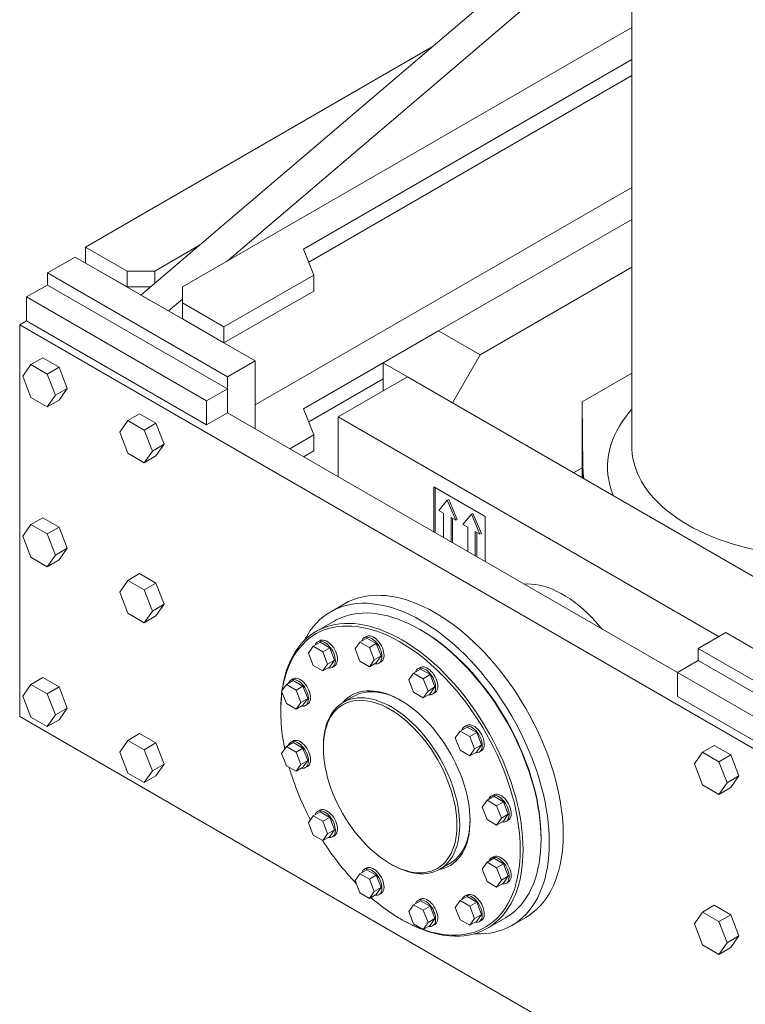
# Model space of a CAD drawing. Header units: millimetres. Extents: x 450 to 25135, y 150 to 17673.
# Tile 62 of 201: x 4424 to 5165, y 9334 to 10340. Entities that reach past the tile are written whole.
import ezdxf

# ---------------------------------------------------------------- set-up
doc = ezdxf.new("R2010")
doc.units = ezdxf.units.MM
doc.linetypes.add('SLD-Centrada-doble', pattern=[12.7, 6.35, -1.27, 1.27, -1.27, 1.27, -1.27])
doc.linetypes.add('SLD-Continua', pattern=[0])
doc.layers.add('OCULTA', color=8, linetype='SLD-Continua')

msp = doc.modelspace()

# ---------------------------------------------------------------- linework, layer by layer
at = {"layer": 'OCULTA', "linetype": 'SLD-Continua', "lineweight": 18, "ltscale": 30}
for p, q in [((5049.2, 11265.8), (5049.2, 9903.5)), ((4974, 10421.9), (4547.7, 10058.6)), ((5002.3, 10405.6), (4635.4, 10092.9)), ((5049.2, 10331.8), (4590.2, 10066.8)), ((4844.7, 10311.7), (4491.2, 10107.6)), ((5049.2, 10299.1), (4713.9, 10105.6)), ((5049.2, 10282.8), (4719.2, 10092.3)), ((5049.2, 10168.5), (4664.4, 9946.3)), ((5049.2, 10135.8), (4851.8, 10021.9)), ((4561.9, 10083.1), (4607.1, 10109.2)), ((4491.2, 10107.6), (4533.6, 10083.1)), ((4491.2, 10091.3), (4491.2, 10107.6)), ((4713.9, 10105.6), (4724.5, 10079)), ((4480.6, 10097.4), (4452.3, 10081.1)), ((4664.4, 9991.3), (4480.6, 10097.4)), ((4491.2, 10091.3), (4533.6, 10066.8)), ((4636.1, 9974.9), (4452.3, 10081.1)), ((4452.3, 10081.1), (4452.3, 10068.8)), ((4533.6, 10066.8), (4533.6, 10083.1)), ((4533.6, 10083.1), (4561.9, 10083.1)), ((4561.9, 10070.7), (4561.9, 10083.1)), ((4632.6, 10026), (4724.5, 10079)), ((4724.5, 10062.7), (4724.5, 10079)), ((5049.2, 10086.9), (4894.2, 9997.4)), ((4452.3, 10068.8), (4431.1, 10056.6)), ((4636.1, 9962.7), (4452.3, 10068.8)), ((4533.6, 10066.8), (4557.3, 10066.8)), ((4576, 10042.3), (4547.7, 10058.6)), ((4590.2, 10066.8), (4590.2, 10050.5)), ((4632.6, 10009.6), (4724.5, 10062.7)), ((4614.9, 9950.4), (4431.1, 10056.6)), ((4431.1, 10056.6), (4431.1, 10032.1)), ((4590.2, 10054.3), (4576, 10042.3)), ((4590.2, 10050.5), (4632.6, 10026)), ((4590.2, 10034.1), (4590.2, 10050.5)), ((4424, 10028), (4431.1, 10032.1)), ((5272.5, 9538.1), (4424, 10028)), ((4424, 10028), (4424, 9627.9)), ((4614.9, 9925.9), (4431.1, 10032.1)), ((4590.2, 10034.1), (4632.6, 10009.6)), ((4632.6, 10009.6), (4632.6, 10026)), ((4795.2, 9989.2), (4851.8, 10021.9)), ((4851.8, 10021.9), (4894.2, 9997.4)), ((4894.2, 9997.4), (4865.9, 9948.4)), ((4435.4, 9987.5), (4427.1, 9975.6)), ((4447.5, 9994.5), (4435.4, 9987.5)), ((4452.2, 9977.8), (4435.4, 9987.5)), ((4464.2, 9984.8), (4447.5, 9994.5)), ((4664.4, 9991.3), (4636.1, 9974.9)), ((4664.4, 9921.9), (4664.4, 9991.3)), ((4795.2, 9989.2), (4713.9, 9942.3)), ((4865.9, 9948.4), (4795.2, 9989.2)), ((4795.2, 9989.2), (4795.2, 9960.6)), ((4464.2, 9984.8), (4452.2, 9977.8)), ((4460.5, 9956.3), (4452.2, 9977.8)), ((4472.6, 9963.2), (4464.2, 9984.8)), ((5049.2, 9978.7), (4998.5, 9949.4)), ((4427.1, 9975.6), (4435.4, 9954)), ((4636.1, 9938.2), (4636.1, 9974.9)), ((4795.2, 9972.9), (4719.2, 9929)), ((4749.3, 9934.1), (4820, 9974.9)), ((5226.6, 9740.2), (4820, 9974.9)), ((4472.6, 9963.2), (4460.5, 9956.3)), ((4464.2, 9951.3), (4472.6, 9963.2)), ((4636.1, 9962.7), (4614.9, 9950.4)), ((4636.1, 9938.2), (4636.1, 9962.7)), ((4435.4, 9954), (4452.2, 9944.4)), ((4452.2, 9944.4), (4460.5, 9956.3)), ((4464.2, 9951.3), (4452.2, 9944.4)), ((4614.9, 9950.4), (4614.9, 9925.9)), ((4998.5, 9949.4), (4999.2, 9882.2)), ((4998.5, 9871.8), (4998.5, 9949.4)), ((4546.4, 9937.3), (4534.4, 9930.4)), ((4563.2, 9927.6), (4546.4, 9937.3)), ((4614.9, 9925.9), (4636.1, 9938.2)), ((5095.8, 9672.9), (4636.1, 9938.2)), ((4713.9, 9942.3), (4724.5, 9915.7)), ((4534.4, 9930.4), (4526.1, 9918.5)), ((4551.2, 9920.7), (4534.4, 9930.4)), ((4563.2, 9927.6), (4551.2, 9920.7)), ((4571.6, 9906.1), (4563.2, 9927.6)), ((5138.2, 9709.6), (4749.3, 9934.1)), ((4749.3, 9934.1), (4749.3, 9872.9)), ((4526.1, 9918.5), (4534.4, 9896.9)), ((4559.5, 9899.1), (4551.2, 9920.7)), ((4699.8, 9901.4), (4724.5, 9915.7)), ((4724.5, 9899.4), (4724.5, 9915.7)), ((4534.4, 9896.9), (4551.2, 9887.2)), ((4551.2, 9887.2), (4559.5, 9899.1)), ((4571.6, 9906.1), (4559.5, 9899.1)), ((4563.2, 9894.2), (4571.6, 9906.1)), ((4713.9, 9893.3), (4724.5, 9899.4)), ((4563.2, 9894.2), (4551.2, 9887.2)), ((4989.7, 9876.9), (4998.5, 9882)), ((4998.5, 9882), (4989.7, 9876.9)), ((4899.2, 9832.5), (4846.8, 9862.7)), ((4846.8, 9862.7), (4846.8, 9816.5)), ((4848.3, 9861.8), (4848.3, 9815.7)), ((4860.6, 9849), (4852, 9838.5)), ((4862.1, 9849.8), (4860.6, 9849)), ((4869.3, 9828.5), (4860.6, 9849)), ((4870.7, 9829.3), (4862.1, 9849.8)), ((4852, 9838.5), (4856.7, 9835.7)), ((4447.5, 9831.1), (4435.4, 9824.2)), ((4464.2, 9821.5), (4447.5, 9831.1)), ((4856.7, 9835.7), (4856.7, 9810.8)), ((4864.5, 9831.2), (4869.3, 9828.5)), ((4864.5, 9806.3), (4864.5, 9831.2)), ((4865.9, 9805.5), (4865.9, 9830.4)), ((4870.7, 9829.3), (4869.3, 9828.5)), ((4885.4, 9834.7), (4876.7, 9824.2)), ((4886.8, 9835.5), (4885.4, 9834.7)), ((4894, 9814.2), (4885.4, 9834.7)), ((4895.5, 9815), (4886.8, 9835.5)), ((4899.2, 9786.3), (4899.2, 9832.5)), ((4435.4, 9824.2), (4427.1, 9812.3)), ((4452.2, 9814.5), (4435.4, 9824.2)), ((4464.2, 9821.5), (4452.2, 9814.5)), ((4472.6, 9799.9), (4464.2, 9821.5)), ((4876.7, 9824.2), (4881.5, 9821.4)), ((4881.5, 9821.4), (4881.5, 9796.5)), ((4889.3, 9816.9), (4894, 9814.2)), ((4889.3, 9792.1), (4889.3, 9816.9)), ((4427.1, 9812.3), (4435.4, 9790.7)), ((4460.5, 9793), (4452.2, 9814.5)), ((4890.7, 9791.2), (4890.7, 9816.1)), ((4895.5, 9815), (4894, 9814.2)), ((4472.6, 9799.9), (4460.5, 9793)), ((4464.2, 9788), (4472.6, 9799.9)), ((4435.4, 9790.7), (4452.2, 9781.1)), ((4452.2, 9781.1), (4460.5, 9793)), ((4464.2, 9788), (4452.2, 9781.1)), ((4534.4, 9767.1), (4526.1, 9755.1)), ((4546.4, 9774), (4534.4, 9767.1)), ((4551.2, 9757.4), (4534.4, 9767.1)), ((4563.2, 9764.3), (4546.4, 9774)), ((4563.2, 9764.3), (4551.2, 9757.4)), ((4559.5, 9735.8), (4551.2, 9757.4)), ((4571.6, 9742.8), (4563.2, 9764.3)), ((4526.1, 9755.1), (4534.4, 9733.6)), ((4551.2, 9723.9), (4559.5, 9735.8)), ((4571.6, 9742.8), (4559.5, 9735.8)), ((4563.2, 9730.9), (4571.6, 9742.8)), ((4755.8, 9743.2), (4741.6, 9735.1)), ((4534.4, 9733.6), (4551.2, 9723.9)), ((4563.2, 9730.9), (4551.2, 9723.9)), ((4745.2, 9725.6), (4726.8, 9715)), ((4834.1, 9716.1), (4832.7, 9716.9)), ((4778.4, 9708.2), (4771.4, 9704.1)), ((4778, 9709.8), (4775.8, 9708.5)), ((4788.2, 9702.5), (4778.4, 9708.2)), ((5145.2, 9713.7), (5117, 9697.4)), ((5145.2, 9713.7), (5329.1, 9607.5)), ((4723.8, 9699.8), (4718.9, 9692.9)), ((4730.9, 9703.9), (4723.8, 9699.8)), ((4733.6, 9694.2), (4723.8, 9699.8)), ((4730.4, 9705.5), (4728.3, 9704.3)), ((4740.7, 9698.3), (4730.9, 9703.9)), ((4740.7, 9698.3), (4733.6, 9694.2)), ((4745.6, 9685.6), (4740.7, 9698.3)), ((4771.4, 9704.1), (4766.5, 9697.1)), ((4766.5, 9697.1), (4771.4, 9684.5)), ((4781.2, 9698.4), (4771.4, 9704.1)), ((4788.2, 9702.5), (4781.2, 9698.4)), ((4786.1, 9685.8), (4781.2, 9698.4)), ((4793.1, 9689.9), (4788.2, 9702.5)), ((5117, 9697.4), (5300.8, 9591.2)), ((5117, 9685.1), (5117, 9697.4)), ((4718.9, 9692.9), (4723.8, 9680.2)), ((4738.5, 9681.5), (4733.6, 9694.2)), ((4745.6, 9685.6), (4738.5, 9681.5)), ((4740.7, 9678.7), (4745.6, 9685.6)), ((4781.2, 9678.8), (4786.1, 9685.8)), ((4793.1, 9689.9), (4786.1, 9685.8)), ((4788.2, 9682.9), (4793.1, 9689.9)), ((4723.8, 9680.2), (4733.6, 9674.6)), ((4733.6, 9674.6), (4738.5, 9681.5)), ((4740.7, 9678.7), (4733.6, 9674.6)), ((4743.3, 9678.3), (4745.4, 9679.5)), ((4771.4, 9684.5), (4781.2, 9678.8)), ((4788.2, 9682.9), (4781.2, 9678.8)), ((4790.8, 9682.5), (4793, 9683.8)), ((4833.3, 9676.5), (4826.3, 9672.4)), ((4832.9, 9678.1), (4830.7, 9676.8)), ((4843.1, 9670.8), (4833.3, 9676.5)), ((5117, 9685.1), (5095.8, 9672.9)), ((5117, 9685.1), (5300.8, 9579)), ((4447.5, 9667.8), (4435.4, 9660.9)), ((4464.2, 9658.2), (4447.5, 9667.8)), ((4703, 9666.4), (4700.8, 9665.2)), ((4826.3, 9672.4), (4821.4, 9665.4)), ((4821.4, 9665.4), (4826.3, 9652.8)), ((4836.1, 9666.7), (4826.3, 9672.4)), ((4843.1, 9670.8), (4836.1, 9666.7)), ((4841, 9654.1), (4836.1, 9666.7)), ((4848, 9658.2), (4843.1, 9670.8)), ((5095.8, 9672.9), (5279.6, 9566.7)), ((5095.8, 9672.9), (5095.8, 9648.4)), ((4435.4, 9660.9), (4427.1, 9649)), ((4452.2, 9651.2), (4435.4, 9660.9)), ((4464.2, 9658.2), (4452.2, 9651.2)), ((4472.6, 9636.6), (4464.2, 9658.2)), ((4696.4, 9660.8), (4691.5, 9653.8)), ((4703.4, 9664.9), (4696.4, 9660.8)), ((4706.2, 9655.1), (4696.4, 9660.8)), ((4713.2, 9659.2), (4703.4, 9664.9)), ((4713.2, 9659.2), (4706.2, 9655.1)), ((4718.1, 9646.6), (4713.2, 9659.2)), ((4848, 9658.2), (4841, 9654.1)), ((4843.1, 9651.2), (4848, 9658.2)), ((4427.1, 9649), (4435.4, 9627.4)), ((4460.5, 9629.7), (4452.2, 9651.2)), ((4691.5, 9653.8), (4696.4, 9641.2)), ((4711.1, 9642.5), (4706.2, 9655.1)), ((4718.1, 9646.6), (4711.1, 9642.5)), ((4713.2, 9639.6), (4718.1, 9646.6)), ((4765.1, 9648.7), (4754.5, 9642.6)), ((4826.3, 9652.8), (4836.1, 9647.1)), ((4836.1, 9647.1), (4841, 9654.1)), ((4843.1, 9651.2), (4836.1, 9647.1)), ((4845.7, 9650.9), (4847.9, 9652.1)), ((5095.8, 9648.4), (5279.6, 9542.2)), ((4472.6, 9636.6), (4460.5, 9629.7)), ((4464.2, 9624.7), (4472.6, 9636.6)), ((4696.4, 9641.2), (4706.2, 9635.5)), ((4706.2, 9635.5), (4711.1, 9642.5)), ((4713.2, 9639.6), (4706.2, 9635.5)), ((4715.8, 9639.2), (4718, 9640.5)), ((4424, 9627.9), (5272.5, 9138)), ((4435.4, 9627.4), (4452.2, 9617.8)), ((4452.2, 9617.8), (4460.5, 9629.7)), ((4690.6, 9634.9), (4690.6, 9633.2)), ((4464.2, 9624.7), (4452.2, 9617.8)), ((4880.9, 9617.3), (4873.8, 9613.2)), ((4880.4, 9618.9), (4878.3, 9617.7)), ((4890.7, 9611.7), (4880.9, 9617.3)), ((4546.4, 9610.7), (4534.4, 9603.7)), ((4563.2, 9601), (4546.4, 9610.7)), ((4873.8, 9613.2), (4868.9, 9606.3)), ((4868.9, 9606.3), (4873.8, 9593.6)), ((4883.6, 9607.6), (4873.8, 9613.2)), ((4890.7, 9611.7), (4883.6, 9607.6)), ((4888.5, 9595), (4883.6, 9607.6)), ((4895.6, 9599), (4890.7, 9611.7)), ((4534.4, 9603.7), (4526.1, 9591.8)), ((4551.2, 9594.1), (4534.4, 9603.7)), ((4563.2, 9601), (4551.2, 9594.1)), ((4571.6, 9579.5), (4563.2, 9601)), ((4696.4, 9597.4), (4691.5, 9590.4)), ((4703.4, 9601.5), (4696.4, 9597.4)), ((4706.2, 9591.7), (4696.4, 9597.4)), ((4703, 9603), (4700.8, 9601.8)), ((4713.2, 9595.8), (4703.4, 9601.5)), ((4713.2, 9595.8), (4706.2, 9591.7)), ((4718.1, 9583.2), (4713.2, 9595.8)), ((4734.1, 9597.5), (4734.1, 9595.9)), ((4883.6, 9588), (4888.5, 9595)), ((4895.6, 9599), (4888.5, 9595)), ((4890.7, 9592.1), (4895.6, 9599)), ((5133.3, 9598.5), (5121.3, 9591.6)), ((5150.1, 9588.8), (5133.3, 9598.5)), ((4526.1, 9591.8), (4534.4, 9570.3)), ((4559.5, 9572.5), (4551.2, 9594.1)), ((4691.5, 9590.4), (4696.4, 9577.8)), ((4711.1, 9579.1), (4706.2, 9591.7)), ((4873.8, 9593.6), (4883.6, 9588)), ((4890.7, 9592.1), (4883.6, 9588)), ((4893.3, 9591.7), (4895.4, 9592.9)), ((5121.3, 9591.6), (5113, 9579.6)), ((5138.1, 9581.9), (5121.3, 9591.6)), ((5150.1, 9588.8), (5138.1, 9581.9)), ((5158.5, 9567.3), (5150.1, 9588.8)), ((4571.6, 9579.5), (4559.5, 9572.5)), ((4563.2, 9567.5), (4571.6, 9579.5)), ((4696.4, 9577.8), (4706.2, 9572.1)), ((4706.2, 9572.1), (4711.1, 9579.1)), ((4713.2, 9576.2), (4706.2, 9572.1)), ((4718.1, 9583.2), (4711.1, 9579.1)), ((4713.2, 9576.2), (4718.1, 9583.2)), ((4715.8, 9575.8), (4718, 9577.1)), ((5113, 9579.6), (5121.3, 9558.1)), ((5146.4, 9560.3), (5138.1, 9581.9)), ((4534.4, 9570.3), (4551.2, 9560.6)), ((4551.2, 9560.6), (4559.5, 9572.5)), ((4563.2, 9567.5), (4551.2, 9560.6)), ((5158.5, 9567.3), (5146.4, 9560.3)), ((5150.1, 9555.4), (5158.5, 9567.3)), ((5121.3, 9558.1), (5138.1, 9548.4)), ((5138.1, 9548.4), (5146.4, 9560.3)), ((5150.1, 9555.4), (5138.1, 9548.4)), ((4908.3, 9546.6), (4901.3, 9542.5)), ((4907.9, 9548.2), (4905.7, 9546.9)), ((4918.1, 9540.9), (4908.3, 9546.6)), ((4901.3, 9542.5), (4896.4, 9535.5)), ((4896.4, 9535.5), (4901.3, 9522.9)), ((4911.1, 9536.8), (4901.3, 9542.5)), ((4918.1, 9540.9), (4911.1, 9536.8)), ((4916, 9524.2), (4911.1, 9536.8)), ((4923, 9528.3), (4918.1, 9540.9)), ((4723.8, 9526.6), (4718.9, 9519.6)), ((4730.9, 9530.7), (4723.8, 9526.6)), ((4733.6, 9521), (4723.8, 9526.6)), ((4730.4, 9532.3), (4728.3, 9531.1)), ((4740.7, 9525), (4730.9, 9530.7)), ((4740.7, 9525), (4733.6, 9521)), ((4745.6, 9512.4), (4740.7, 9525)), ((4923, 9528.3), (4916, 9524.2)), ((4918.1, 9521.3), (4923, 9528.3)), ((4718.9, 9519.6), (4723.8, 9507)), ((4738.5, 9508.3), (4733.6, 9521)), ((4901.3, 9522.9), (4911.1, 9517.2)), ((4911.1, 9517.2), (4916, 9524.2)), ((4918.1, 9521.3), (4911.1, 9517.2)), ((4920.7, 9520.9), (4922.9, 9522.2)), ((4723.8, 9507), (4733.6, 9501.4)), ((4733.6, 9501.4), (4738.5, 9508.3)), ((4740.7, 9505.4), (4733.6, 9501.4)), ((4745.6, 9512.4), (4738.5, 9508.3)), ((4740.7, 9505.4), (4745.6, 9512.4)), ((4743.3, 9505.1), (4745.4, 9506.3)), ((4956.5, 9502.6), (4956.5, 9504.2)), ((4907.9, 9484.8), (4905.7, 9483.5)), ((4802.3, 9477.7), (4803.7, 9476.9)), ((4853, 9472), (4863.6, 9478.1)), ((4901.3, 9479.1), (4896.4, 9472.1)), ((4908.3, 9483.2), (4901.3, 9479.1)), ((4911.1, 9473.4), (4901.3, 9479.1)), ((4918.1, 9477.5), (4908.3, 9483.2)), ((4918.1, 9477.5), (4911.1, 9473.4)), ((4923, 9464.9), (4918.1, 9477.5)), ((4771.4, 9467.5), (4766.5, 9460.5)), ((4778.4, 9471.6), (4771.4, 9467.5)), ((4781.2, 9461.8), (4771.4, 9467.5)), ((4778, 9473.1), (4775.8, 9471.9)), ((4788.2, 9465.9), (4778.4, 9471.6)), ((4788.2, 9465.9), (4781.2, 9461.8)), ((4793.1, 9453.3), (4788.2, 9465.9)), ((4896.4, 9472.1), (4901.3, 9459.5)), ((4916, 9460.8), (4911.1, 9473.4)), ((4923, 9464.9), (4916, 9460.8)), ((4918.1, 9457.9), (4923, 9464.9)), ((4766.5, 9460.5), (4771.4, 9447.9)), ((4786.1, 9449.2), (4781.2, 9461.8)), ((4901.3, 9459.5), (4911.1, 9453.8)), ((4911.1, 9453.8), (4916, 9460.8)), ((4918.1, 9457.9), (4911.1, 9453.8)), ((4920.7, 9457.5), (4922.9, 9458.8)), ((4771.4, 9447.9), (4781.2, 9442.2)), ((4781.2, 9442.2), (4786.1, 9449.2)), ((4788.2, 9446.3), (4781.2, 9442.2)), ((4793.1, 9453.3), (4786.1, 9449.2)), ((4788.2, 9446.3), (4793.1, 9453.3)), ((4790.8, 9445.9), (4793, 9447.2)), ((4880.9, 9444.1), (4873.8, 9440)), ((4880.4, 9445.7), (4878.3, 9444.5)), ((4890.7, 9438.5), (4880.9, 9444.1)), ((4826.3, 9435.8), (4821.4, 9428.8)), ((4833.3, 9439.9), (4826.3, 9435.8)), ((4836.1, 9430.1), (4826.3, 9435.8)), ((4832.9, 9441.4), (4830.7, 9440.2)), ((4843.1, 9434.2), (4833.3, 9439.9)), ((4843.1, 9434.2), (4836.1, 9430.1)), ((4848, 9421.6), (4843.1, 9434.2)), ((4873.8, 9440), (4868.9, 9433.1)), ((4883.6, 9434.4), (4873.8, 9440)), ((4890.7, 9438.5), (4883.6, 9434.4)), ((4888.5, 9421.7), (4883.6, 9434.4)), ((4895.6, 9425.8), (4890.7, 9438.5)), ((5133.3, 9435.2), (5121.3, 9428.2)), ((5150.1, 9425.5), (5133.3, 9435.2)), ((4821.4, 9428.8), (4826.3, 9416.2)), ((4841, 9417.5), (4836.1, 9430.1)), ((4868.9, 9433.1), (4873.8, 9420.4)), ((4895.6, 9425.8), (4888.5, 9421.7)), ((4890.7, 9418.9), (4895.6, 9425.8)), ((5121.3, 9428.2), (5113, 9416.3)), ((5138.1, 9418.6), (5121.3, 9428.2)), ((5150.1, 9425.5), (5138.1, 9418.6)), ((5158.5, 9404), (5150.1, 9425.5)), ((4812.9, 9421.4), (4814.3, 9420.5)), ((4826.3, 9416.2), (4836.1, 9410.5)), ((4836.1, 9410.5), (4841, 9417.5)), ((4843.1, 9414.6), (4836.1, 9410.5)), ((4848, 9421.6), (4841, 9417.5)), ((4843.1, 9414.6), (4848, 9421.6)), ((4845.7, 9414.2), (4847.9, 9415.5)), ((4873.8, 9420.4), (4883.6, 9414.8)), ((4883.6, 9414.8), (4888.5, 9421.7)), ((4890.7, 9418.9), (4883.6, 9414.8)), ((4893.3, 9418.5), (4895.4, 9419.7)), ((4901.8, 9411.9), (4920.2, 9422.5)), ((4926.6, 9414.6), (4940.8, 9422.8)), ((5113, 9416.3), (5121.3, 9394.8)), ((5146.4, 9397), (5138.1, 9418.6)), ((5158.5, 9404), (5146.4, 9397)), ((5150.1, 9392), (5158.5, 9404)), ((5121.3, 9394.8), (5138.1, 9385.1)), ((5138.1, 9385.1), (5146.4, 9397)), ((5150.1, 9392), (5138.1, 9385.1))]:
    msp.add_line(p, q, dxfattribs=at)
at = {"layer": 'OCULTA', "linetype": 'SLD-Centrada-doble', "lineweight": 18, "ltscale": 30}
msp.add_line((4999.2, 9871.4), (4999.2, 9882.2), dxfattribs=at)
at = {"layer": 'OCULTA', "linetype": 'SLD-Continua', "lineweight": 18, "ltscale": 30, "flags": 128}
for points in [[(5030.3, 9853.5), (5029.8, 9854.7), (5028, 9859.7), (5026.6, 9864.7), (5025.5, 9869.7), (5024.7, 9874.8), (5024.3, 9879.9), (5024.3, 9885), (5024.6, 9890), (5025.2, 9895.1), (5026.2, 9900.2), (5027.6, 9905.2), (5029.3, 9910.2), (5031.4, 9915.1), (5033.8, 9920), (5036.5, 9924.8), (5039.5, 9929.6), (5042.9, 9934.3), (5046.6, 9938.9), (5049.2, 9941.9)], [(5049.2, 9903.5), (5049.3, 9901.1), (5049.6, 9896.3), (5050.3, 9891.5), (5051.4, 9886.8), (5052.8, 9882.1), (5054.5, 9877.4), (5056.6, 9872.8), (5059, 9868.2), (5061.8, 9863.7), (5064.9, 9859.3), (5068.3, 9854.9), (5072, 9850.7), (5076.1, 9846.5), (5080.4, 9842.4), (5085, 9838.5), (5090, 9834.6), (5095.2, 9830.9), (5100.6, 9827.3), (5106.4, 9823.9), (5112.3, 9820.6), (5118.5, 9817.4), (5125, 9814.4), (5131.6, 9811.6), (5138.5, 9808.9), (5145.6, 9806.4), (5152.8, 9804.1), (5160.2, 9801.9), (5167.7, 9799.9), (5175.4, 9798.2), (5183.2, 9796.6), (5191.1, 9795.2), (5199.1, 9794), (5207.2, 9793), (5215.4, 9792.1), (5223.6, 9791.5), (5231.8, 9791.1), (5240.1, 9790.9), (5248.4, 9790.9), (5256.7, 9791.1), (5264.9, 9791.5), (5273.1, 9792.1), (5274.3, 9792.2)], [(4939, 9763.4), (4942.2, 9763.5), (4946.3, 9763.4), (4950.5, 9762.9), (4954.8, 9762.2), (4959.1, 9761.1), (4963.5, 9759.7), (4968, 9758), (4972.5, 9755.9), (4977, 9753.6), (4981.5, 9751), (4986.1, 9748.1), (4990.6, 9744.9), (4995, 9741.4), (4999.4, 9737.7), (5003.8, 9733.7), (5008.1, 9729.6), (5012.2, 9725.1), (5016.3, 9720.5), (5019.2, 9717)], [(4755.8, 9743.2), (4759.9, 9745.4), (4764.2, 9747.3), (4768.6, 9748.8), (4773.2, 9750.1), (4778, 9751), (4782.9, 9751.6), (4787.9, 9751.9), (4793, 9751.8), (4798.2, 9751.5), (4803.5, 9750.8), (4808.9, 9749.8), (4814.4, 9748.5), (4820, 9746.8), (4825.5, 9744.9), (4831.2, 9742.6), (4836.9, 9740.1), (4842.6, 9737.2), (4848.3, 9734.1)], [(4714.9, 9705.9), (4715.6, 9707.1), (4718.1, 9711.6), (4720.8, 9715.8), (4723.8, 9719.7), (4727, 9723.4), (4730.3, 9726.7), (4733.9, 9729.8), (4737.7, 9732.6), (4741.6, 9735.1), (4745.7, 9737.2), (4750, 9739.1), (4754.5, 9740.7), (4759.1, 9741.9), (4763.8, 9742.8), (4768.7, 9743.4), (4773.7, 9743.7), (4778.8, 9743.7), (4784.1, 9743.3), (4789.4, 9742.6), (4794.8, 9741.6), (4800.3, 9740.3), (4805.8, 9738.7), (4811.4, 9736.7), (4817, 9734.5), (4822.7, 9731.9), (4828.4, 9729.1), (4834.1, 9725.9)], [(4956.5, 9502.6), (4956.3, 9509.1), (4956, 9515.7), (4955.3, 9522.4), (4954.5, 9529.3), (4953.3, 9536.2), (4952, 9543.2), (4950.4, 9550.3), (4948.6, 9557.4), (4946.5, 9564.5), (4944.2, 9571.7), (4941.7, 9578.8), (4938.9, 9586), (4936, 9593.1), (4932.8, 9600.2), (4929.5, 9607.3), (4925.9, 9614.3), (4922.1, 9621.2), (4918.2, 9628), (4914.1, 9634.6), (4909.9, 9641.2), (4905.4, 9647.7), (4900.9, 9653.9), (4896.2, 9660.1), (4891.3, 9666), (4886.4, 9671.8), (4881.3, 9677.4), (4876.2, 9682.7), (4870.9, 9687.9), (4865.6, 9692.8), (4860.2, 9697.5), (4854.8, 9701.9), (4849.3, 9706.1), (4843.8, 9710), (4838.3, 9713.6), (4832.7, 9716.9), (4827.2, 9720), (4821.6, 9722.8), (4816.1, 9725.2), (4810.6, 9727.4), (4805.2, 9729.2), (4799.8, 9730.8), (4794.5, 9732), (4789.2, 9732.9), (4784.1, 9733.5), (4779, 9733.8), (4774.1, 9733.7), (4769.2, 9733.3), (4764.5, 9732.6), (4760, 9731.6), (4755.6, 9730.3), (4751.3, 9728.6), (4747.2, 9726.7), (4745.2, 9725.6)], [(4834.1, 9725.9), (4839.8, 9722.5), (4845.5, 9718.8), (4851.2, 9714.8), (4856.8, 9710.5), (4862.4, 9706), (4868, 9701.2), (4873.5, 9696.2), (4878.9, 9691), (4884.2, 9685.5), (4889.4, 9679.8), (4894.5, 9674), (4899.5, 9667.9), (4904.4, 9661.7), (4909.2, 9655.3), (4913.8, 9648.7), (4918.2, 9642), (4922.5, 9635.2), (4926.6, 9628.3), (4930.6, 9621.2), (4934.3, 9614.1), (4937.9, 9606.9), (4941.3, 9599.6), (4944.4, 9592.3), (4947.4, 9585), (4950.2, 9577.6), (4952.7, 9570.3), (4955, 9562.9), (4957, 9555.6), (4958.9, 9548.3), (4960.5, 9541), (4961.8, 9533.8), (4962.9, 9526.7), (4963.8, 9519.7), (4964.4, 9512.8), (4964.8, 9506), (4964.9, 9499.3), (4964.8, 9492.8), (4964.4, 9486.5), (4963.8, 9480.3), (4962.9, 9474.3), (4961.8, 9468.4), (4960.5, 9462.8), (4958.9, 9457.4), (4957, 9452.2), (4955, 9447.3), (4952.7, 9442.6), (4950.2, 9438.1), (4947.4, 9433.9), (4944.4, 9430), (4941.3, 9426.3), (4937.9, 9423), (4934.3, 9419.9), (4930.6, 9417.1), (4926.6, 9414.6), (4922.5, 9412.5), (4918.2, 9410.6), (4913.8, 9409), (4909.2, 9407.8), (4904.4, 9406.9), (4899.5, 9406.3), (4894.5, 9406), (4889.4, 9406), (4888, 9406.1)], [(4848.3, 9734.1), (4854, 9730.6), (4859.7, 9726.9), (4865.3, 9722.9), (4871, 9718.7), (4876.6, 9714.2), (4882.1, 9709.4), (4887.6, 9704.4), (4893, 9699.1), (4898.3, 9693.7), (4903.5, 9688), (4908.7, 9682.1), (4913.7, 9676.1), (4918.6, 9669.8), (4923.3, 9663.4), (4927.9, 9656.9), (4932.3, 9650.2), (4936.6, 9643.4), (4940.8, 9636.4), (4944.7, 9629.4), (4948.5, 9622.3), (4952, 9615.1), (4955.4, 9607.8), (4958.6, 9600.5), (4961.6, 9593.1), (4964.3, 9585.8), (4966.8, 9578.4), (4969.1, 9571.1), (4971.2, 9563.7), (4973, 9556.4), (4974.6, 9549.2), (4976, 9542), (4977.1, 9534.9), (4978, 9527.9), (4978.6, 9521), (4979, 9514.2), (4979.1, 9507.5), (4979, 9501), (4978.6, 9494.6), (4978, 9488.4), (4977.1, 9482.4), (4976, 9476.6), (4974.6, 9471), (4973, 9465.6), (4971.2, 9460.4), (4969.1, 9455.4), (4966.8, 9450.7), (4964.3, 9446.3), (4961.6, 9442.1), (4958.6, 9438.2), (4955.4, 9434.5), (4952, 9431.1), (4948.5, 9428.1), (4944.7, 9425.3), (4940.8, 9422.8), (4940.8, 9422.8)], [(4691.8, 9654.3), (4692.6, 9659.2), (4693.7, 9664.9), (4695, 9670.3), (4696.6, 9675.5), (4698.5, 9680.5), (4700.5, 9685.3), (4702.8, 9689.8), (4705.4, 9694), (4708.1, 9698), (4711, 9701.8), (4714.2, 9705.2), (4717.6, 9708.4), (4721.1, 9711.2), (4724.9, 9713.8), (4728.8, 9716.1), (4732.9, 9718), (4737.2, 9719.7), (4741.6, 9721), (4746.2, 9722), (4750.9, 9722.7), (4755.7, 9723.1), (4760.6, 9723.2), (4765.7, 9722.9), (4770.8, 9722.3), (4776.1, 9721.4), (4781.4, 9720.2), (4786.8, 9718.6), (4792.2, 9716.8), (4797.7, 9714.6), (4803.2, 9712.1), (4808.8, 9709.4), (4814.3, 9706.3), (4819.9, 9703), (4825.4, 9699.3), (4830.9, 9695.4), (4836.4, 9691.3), (4841.9, 9686.8), (4847.2, 9682.2), (4852.6, 9677.3), (4857.8, 9672.1), (4863, 9666.7), (4868, 9661.2), (4873, 9655.4), (4877.8, 9649.5), (4882.5, 9643.3), (4887.1, 9637), (4891.5, 9630.6), (4895.7, 9624), (4899.8, 9617.3), (4903.8, 9610.5), (4907.5, 9603.6), (4911.1, 9596.7), (4914.4, 9589.6), (4917.6, 9582.5), (4920.6, 9575.4), (4923.3, 9568.2), (4925.8, 9561.1), (4928.1, 9553.9), (4930.2, 9546.8), (4932, 9539.6), (4933.6, 9532.6), (4935, 9525.6), (4936.1, 9518.7), (4936.9, 9511.8), (4937.6, 9505.1), (4937.9, 9498.5), (4938.1, 9492)], [(4935.2, 9492), (4935.1, 9498.4), (4934.7, 9505), (4934.1, 9511.7), (4933.2, 9518.5), (4932.1, 9525.4), (4930.8, 9532.4), (4929.2, 9539.5), (4927.3, 9546.5), (4925.3, 9553.6), (4923, 9560.8), (4920.4, 9567.9), (4917.7, 9575), (4914.7, 9582.1), (4911.5, 9589.2), (4908.2, 9596.2), (4904.6, 9603.2), (4900.9, 9610), (4896.9, 9616.8), (4892.8, 9623.4), (4888.6, 9629.9), (4884.1, 9636.3), (4879.6, 9642.6), (4874.9, 9648.6), (4870, 9654.5), (4865.1, 9660.2), (4860, 9665.8), (4854.9, 9671.1), (4849.7, 9676.1), (4844.3, 9681), (4839, 9685.6), (4833.5, 9689.9), (4828.1, 9694), (4822.6, 9697.8), (4817.1, 9701.4), (4811.5, 9704.7), (4806, 9707.6), (4800.5, 9710.3), (4795, 9712.7), (4789.6, 9714.8), (4784.1, 9716.5), (4778.8, 9718), (4773.5, 9719.1), (4768.3, 9719.9), (4763.2, 9720.4), (4758.2, 9720.5), (4753.3, 9720.4), (4748.6, 9719.9), (4743.9, 9719.1), (4739.4, 9718), (4735.1, 9716.5), (4730.9, 9714.8), (4726.9, 9712.7), (4723.1, 9710.3), (4719.4, 9707.7), (4715.9, 9704.7), (4712.7, 9701.4), (4709.6, 9697.9), (4706.7, 9694.1), (4704.1, 9690), (4701.7, 9685.6), (4699.5, 9681), (4697.5, 9676.2), (4695.8, 9671.1), (4694.3, 9665.8), (4693.1, 9660.3), (4692.1, 9654.7)], [(4834.1, 9716.1), (4838.3, 9713.6), (4843.8, 9710.1), (4849.3, 9706.3), (4854.8, 9702.2), (4860.2, 9697.8), (4865.6, 9693.2), (4870.9, 9688.4), (4876.1, 9683.3), (4881.3, 9678), (4886.3, 9672.5), (4891.3, 9666.8), (4896.1, 9660.9), (4900.8, 9654.8), (4905.4, 9648.6), (4909.8, 9642.2), (4914, 9635.7), (4918.1, 9629), (4922.1, 9622.3), (4925.8, 9615.4), (4929.4, 9608.5), (4932.8, 9601.5), (4935.9, 9594.4), (4938.9, 9587.3), (4941.6, 9580.2), (4944.2, 9573), (4946.5, 9565.9), (4948.5, 9558.8), (4950.4, 9551.7), (4952, 9544.7), (4953.3, 9537.7), (4954.5, 9530.8), (4955.3, 9524), (4956, 9517.3), (4956.3, 9510.7), (4956.5, 9504.2)], [(4730.4, 9705.5), (4731.2, 9705.9), (4732.5, 9706.2), (4733.9, 9706.2), (4735.5, 9705.8), (4737.1, 9705.2), (4738.7, 9704.3), (4740.3, 9703), (4741.9, 9701.6), (4743.3, 9699.9), (4744.7, 9698.1), (4745.8, 9696.1), (4746.8, 9694), (4747.6, 9691.9), (4748.1, 9689.9), (4748.4, 9687.8), (4748.5, 9685.9), (4748.3, 9684.2), (4747.9, 9682.6), (4747.2, 9681.3), (4746.3, 9680.2), (4745.4, 9679.5)], [(4773.3, 9705.2), (4773.7, 9706.1), (4774.4, 9707.3), (4775.4, 9708.3), (4776.6, 9708.9), (4777.9, 9709.2), (4779.4, 9709.2), (4780.9, 9708.9), (4782.5, 9708.2), (4784.1, 9707.3), (4785.8, 9706.1), (4787.3, 9704.6), (4788.8, 9702.9), (4790.1, 9701.1), (4791.3, 9699.1), (4792.2, 9697.1), (4793, 9695), (4793.6, 9692.9), (4793.9, 9690.9), (4793.9, 9689), (4793.7, 9687.2), (4793.3, 9685.6), (4792.7, 9684.3), (4791.8, 9683.2), (4790.7, 9682.5), (4789.4, 9682), (4788, 9681.8), (4786.6, 9682)], [(4778, 9709.8), (4778.7, 9710.1), (4780, 9710.4), (4781.5, 9710.4), (4783, 9710.1), (4784.6, 9709.4), (4786.3, 9708.5), (4787.9, 9707.3), (4789.4, 9705.8), (4790.9, 9704.2), (4792.2, 9702.3), (4793.4, 9700.3), (4794.4, 9698.3), (4795.1, 9696.2), (4795.7, 9694.1), (4796, 9692.1), (4796.1, 9690.2), (4795.9, 9688.4), (4795.4, 9686.9), (4794.8, 9685.5), (4793.9, 9684.5), (4793, 9683.8)], [(4725.7, 9700.9), (4726.1, 9701.9), (4726.9, 9703.1), (4727.9, 9704), (4729, 9704.6), (4730.4, 9704.9), (4731.8, 9704.9), (4733.4, 9704.6), (4735, 9704), (4736.6, 9703), (4738.2, 9701.8), (4739.8, 9700.4), (4741.2, 9698.7), (4742.5, 9696.8), (4743.7, 9694.9), (4744.7, 9692.8), (4745.5, 9690.7), (4746, 9688.6), (4746.3, 9686.6), (4746.4, 9684.7), (4746.2, 9682.9), (4745.8, 9681.4), (4745.1, 9680.1), (4744.2, 9679), (4743.1, 9678.2), (4741.9, 9677.7), (4740.5, 9677.6), (4739.1, 9677.7)], [(4828.2, 9673.5), (4828.6, 9674.4), (4829.3, 9675.6), (4830.3, 9676.6), (4831.5, 9677.2), (4832.8, 9677.5), (4834.3, 9677.5), (4835.8, 9677.2), (4837.4, 9676.5), (4839.1, 9675.6), (4840.7, 9674.4), (4842.2, 9672.9), (4843.7, 9671.2), (4845, 9669.4), (4846.2, 9667.4), (4847.1, 9665.4), (4847.9, 9663.3), (4848.5, 9661.2), (4848.8, 9659.2), (4848.8, 9657.3), (4848.7, 9655.5), (4848.2, 9653.9), (4847.6, 9652.6), (4846.7, 9651.5), (4845.6, 9650.8), (4844.3, 9650.3), (4842.9, 9650.2), (4841.5, 9650.3)], [(4832.9, 9678.1), (4833.6, 9678.4), (4834.9, 9678.7), (4836.4, 9678.7), (4837.9, 9678.4), (4839.5, 9677.7), (4841.2, 9676.8), (4842.8, 9675.6), (4844.3, 9674.1), (4845.8, 9672.5), (4847.1, 9670.6), (4848.3, 9668.6), (4849.3, 9666.6), (4850, 9664.5), (4850.6, 9662.4), (4850.9, 9660.4), (4851, 9658.5), (4850.8, 9656.7), (4850.3, 9655.2), (4849.7, 9653.8), (4848.8, 9652.8), (4847.9, 9652.1)], [(4698.3, 9661.9), (4698.7, 9662.8), (4699.4, 9664), (4700.4, 9664.9), (4701.6, 9665.6), (4702.9, 9665.9), (4704.4, 9665.9), (4705.9, 9665.5), (4707.5, 9664.9), (4709.1, 9664), (4710.8, 9662.8), (4712.3, 9661.3), (4713.8, 9659.6), (4715.1, 9657.8), (4716.3, 9655.8), (4717.2, 9653.7), (4718, 9651.7), (4718.6, 9649.6), (4718.9, 9647.6), (4718.9, 9645.6), (4718.7, 9643.9), (4718.3, 9642.3), (4717.7, 9641), (4716.8, 9639.9), (4715.7, 9639.2), (4714.4, 9638.7), (4713, 9638.5), (4711.6, 9638.7)], [(4703, 9666.4), (4703.7, 9666.8), (4705, 9667.1), (4706.5, 9667.1), (4708, 9666.8), (4709.6, 9666.1), (4711.3, 9665.2), (4712.9, 9664), (4714.4, 9662.5), (4715.9, 9660.9), (4717.2, 9659), (4718.4, 9657), (4719.4, 9655), (4720.1, 9652.9), (4720.7, 9650.8), (4721, 9648.8), (4721.1, 9646.9), (4720.9, 9645.1), (4720.4, 9643.6), (4719.8, 9642.2), (4718.9, 9641.2), (4718, 9640.5)], [(4873.4, 9517.1), (4873.2, 9522), (4872.9, 9527), (4872.2, 9532.1), (4871.4, 9537.3), (4870.3, 9542.6), (4868.9, 9547.9), (4867.3, 9553.3), (4865.5, 9558.7), (4863.5, 9564), (4861.3, 9569.4), (4858.8, 9574.7), (4856.2, 9579.9), (4853.3, 9585.1), (4850.3, 9590.2), (4847.1, 9595.1), (4843.8, 9599.9), (4840.3, 9604.6), (4836.7, 9609.1), (4833, 9613.4), (4829.2, 9617.5), (4825.2, 9621.4), (4821.2, 9625), (4817.2, 9628.4), (4813.1, 9631.6), (4808.9, 9634.5), (4804.8, 9637.1), (4800.6, 9639.5), (4796.4, 9641.5), (4792.3, 9643.2), (4788.2, 9644.7), (4784.2, 9645.8), (4780.2, 9646.6), (4776.3, 9647.1), (4772.6, 9647.2), (4768.9, 9647.1), (4765.3, 9646.6), (4761.9, 9645.8), (4758.7, 9644.7), (4755.6, 9643.2), (4752.7, 9641.5), (4749.9, 9639.4), (4747.4, 9637.1), (4745, 9634.5), (4742.9, 9631.6), (4741, 9628.4), (4739.3, 9625), (4737.8, 9621.3), (4736.6, 9617.5), (4735.6, 9613.4), (4734.8, 9609), (4734.3, 9604.6), (4734.1, 9599.9), (4734.1, 9597.5)], [(4753.7, 9642.1), (4754, 9642.5), (4756.4, 9645), (4759.1, 9647.3), (4761.9, 9649.2), (4764.9, 9650.8), (4768.1, 9652.2), (4771.5, 9653.2), (4775, 9653.9), (4778.6, 9654.3), (4782.3, 9654.3), (4786.2, 9654.1), (4790.1, 9653.5), (4794.2, 9652.6), (4798.3, 9651.4), (4802.4, 9649.8), (4806.6, 9648), (4810.8, 9645.9), (4815, 9643.4), (4819.2, 9640.7), (4823.4, 9637.7), (4827.5, 9634.5), (4831.6, 9631), (4835.7, 9627.2), (4839.6, 9623.2), (4843.5, 9619.1), (4847.2, 9614.7), (4850.8, 9610.1), (4854.3, 9605.4), (4857.7, 9600.5), (4860.9, 9595.5), (4863.9, 9590.3), (4866.7, 9585.1), (4869.4, 9579.8), (4871.8, 9574.4), (4874.1, 9569), (4876.1, 9563.6), (4877.9, 9558.1), (4879.5, 9552.7), (4880.9, 9547.3), (4882, 9542), (4882.9, 9536.7), (4883.5, 9531.6), (4883.8, 9526.5), (4884, 9521.6)], [(4813.6, 9644.2), (4811.2, 9645.6), (4807, 9647.6), (4802.9, 9649.4), (4798.8, 9650.8), (4794.8, 9651.9), (4790.8, 9652.7), (4786.9, 9653.2), (4783.2, 9653.3), (4779.5, 9653.2), (4776, 9652.7), (4772.5, 9651.9), (4769.3, 9650.8), (4766.2, 9649.3), (4765.1, 9648.7)], [(4870.5, 9517.1), (4870.4, 9521.9), (4870, 9526.9), (4869.4, 9531.9), (4868.6, 9537.1), (4867.4, 9542.3), (4866.1, 9547.6), (4864.5, 9552.9), (4862.7, 9558.2), (4860.7, 9563.5), (4858.5, 9568.8), (4856, 9574.1), (4853.4, 9579.3), (4850.6, 9584.3), (4847.6, 9589.3), (4844.4, 9594.2), (4841.1, 9599), (4837.6, 9603.5), (4834, 9607.9), (4830.3, 9612.2), (4826.5, 9616.2), (4822.6, 9620), (4818.6, 9623.6), (4814.6, 9626.9), (4810.5, 9630), (4806.4, 9632.8), (4802.3, 9635.3), (4798.2, 9637.5), (4794.1, 9639.5), (4790, 9641.1), (4786, 9642.4), (4782, 9643.4), (4778.1, 9644.1), (4774.3, 9644.5), (4770.6, 9644.6), (4767, 9644.3), (4763.5, 9643.7), (4760.2, 9642.8), (4757.1, 9641.6), (4754.1, 9640.1), (4751.2, 9638.2), (4748.6, 9636.1), (4746.1, 9633.7), (4743.9, 9631), (4741.9, 9628), (4740.1, 9624.7), (4738.5, 9621.3), (4737.2, 9617.5), (4736, 9613.6), (4735.2, 9609.4), (4734.6, 9605.1), (4734.2, 9600.6), (4734.1, 9595.9), (4734.2, 9591), (4734.6, 9586.1), (4735.2, 9581), (4736, 9575.9), (4737.2, 9570.7), (4738.5, 9565.4), (4740.1, 9560.1), (4741.9, 9554.7), (4743.9, 9549.4), (4746.1, 9544.1), (4748.6, 9538.9), (4751.2, 9533.7), (4754.1, 9528.6), (4757.1, 9523.6), (4760.2, 9518.8), (4763.5, 9514), (4767, 9509.4), (4770.6, 9505), (4774.3, 9500.8), (4778.1, 9496.8), (4782, 9493), (4786, 9489.4), (4790, 9486.1), (4794.1, 9483), (4798.2, 9480.2), (4802.3, 9477.7), (4806.4, 9475.5), (4810.5, 9473.5), (4814.6, 9471.9), (4818.6, 9470.6), (4822.6, 9469.5), (4826.5, 9468.8), (4830.3, 9468.5), (4834, 9468.4), (4837.6, 9468.7), (4841.1, 9469.3), (4844.4, 9470.2), (4847.6, 9471.4), (4850.6, 9472.9), (4853.4, 9474.7), (4856, 9476.9), (4858.5, 9479.3), (4860.7, 9482), (4862.7, 9485), (4864.5, 9488.2), (4866.1, 9491.7), (4867.4, 9495.4), (4868.6, 9499.4), (4869.4, 9503.5), (4870, 9507.9), (4870.4, 9512.4), (4870.5, 9517.1)], [(4875.7, 9614.3), (4876.1, 9615.3), (4876.9, 9616.5), (4877.9, 9617.4), (4879, 9618), (4880.4, 9618.4), (4881.8, 9618.3), (4883.4, 9618), (4885, 9617.4), (4886.6, 9616.4), (4888.2, 9615.2), (4889.8, 9613.8), (4891.2, 9612.1), (4892.5, 9610.2), (4893.7, 9608.3), (4894.7, 9606.2), (4895.5, 9604.1), (4896, 9602), (4896.3, 9600), (4896.4, 9598.1), (4896.2, 9596.4), (4895.8, 9594.8), (4895.1, 9593.5), (4894.2, 9592.4), (4893.1, 9591.6), (4891.9, 9591.2), (4890.5, 9591), (4889.1, 9591.1)], [(4880.4, 9618.9), (4881.2, 9619.3), (4882.5, 9619.6), (4883.9, 9619.6), (4885.5, 9619.2), (4887.1, 9618.6), (4888.7, 9617.7), (4890.3, 9616.4), (4891.9, 9615), (4893.3, 9613.3), (4894.7, 9611.5), (4895.8, 9609.5), (4896.8, 9607.4), (4897.6, 9605.3), (4898.1, 9603.3), (4898.4, 9601.2), (4898.5, 9599.3), (4898.3, 9597.6), (4897.9, 9596), (4897.2, 9594.7), (4896.3, 9593.6), (4895.4, 9592.9)], [(4698.3, 9598.5), (4698.7, 9599.4), (4699.4, 9600.6), (4700.4, 9601.5), (4701.6, 9602.2), (4702.9, 9602.5), (4704.4, 9602.5), (4705.9, 9602.1), (4707.5, 9601.5), (4709.1, 9600.6), (4710.8, 9599.4), (4712.3, 9597.9), (4713.8, 9596.2), (4715.1, 9594.4), (4716.3, 9592.4), (4717.2, 9590.3), (4718, 9588.3), (4718.6, 9586.2), (4718.9, 9584.1), (4718.9, 9582.2), (4718.7, 9580.5), (4718.3, 9578.9), (4717.7, 9577.6), (4716.8, 9576.5), (4715.7, 9575.8), (4714.4, 9575.3), (4713, 9575.1), (4711.6, 9575.3)], [(4703, 9603), (4703.7, 9603.4), (4705, 9603.7), (4706.5, 9603.7), (4708, 9603.4), (4709.6, 9602.7), (4711.3, 9601.8), (4712.9, 9600.6), (4714.4, 9599.1), (4715.9, 9597.5), (4717.2, 9595.6), (4718.4, 9593.6), (4719.4, 9591.6), (4720.1, 9589.5), (4720.7, 9587.4), (4721, 9585.4), (4721.1, 9583.5), (4720.9, 9581.7), (4720.4, 9580.1), (4719.8, 9578.8), (4718.9, 9577.8), (4718, 9577.1)], [(4903.2, 9543.6), (4903.6, 9544.5), (4904.3, 9545.7), (4905.3, 9546.7), (4906.5, 9547.3), (4907.8, 9547.6), (4909.3, 9547.6), (4910.8, 9547.3), (4912.4, 9546.6), (4914.1, 9545.7), (4915.7, 9544.5), (4917.2, 9543), (4918.7, 9541.3), (4920, 9539.5), (4921.2, 9537.5), (4922.1, 9535.5), (4922.9, 9533.4), (4923.5, 9531.3), (4923.8, 9529.3), (4923.8, 9527.4), (4923.7, 9525.6), (4923.2, 9524), (4922.6, 9522.7), (4921.7, 9521.6), (4920.6, 9520.9), (4919.3, 9520.4), (4917.9, 9520.2), (4916.5, 9520.4)], [(4907.9, 9548.2), (4908.6, 9548.5), (4909.9, 9548.8), (4911.4, 9548.8), (4912.9, 9548.5), (4914.5, 9547.8), (4916.2, 9546.9), (4917.8, 9545.7), (4919.3, 9544.2), (4920.8, 9542.6), (4922.1, 9540.7), (4923.3, 9538.7), (4924.3, 9536.7), (4925, 9534.6), (4925.6, 9532.5), (4925.9, 9530.5), (4926, 9528.6), (4925.8, 9526.8), (4925.3, 9525.3), (4924.7, 9523.9), (4923.8, 9522.9), (4922.9, 9522.2)], [(4725.7, 9527.7), (4726.1, 9528.7), (4726.9, 9529.9), (4727.9, 9530.8), (4729, 9531.4), (4730.4, 9531.7), (4731.8, 9531.7), (4733.4, 9531.4), (4735, 9530.8), (4736.6, 9529.8), (4738.2, 9528.6), (4739.8, 9527.1), (4741.2, 9525.5), (4742.5, 9523.6), (4743.7, 9521.7), (4744.7, 9519.6), (4745.5, 9517.5), (4746, 9515.4), (4746.3, 9513.4), (4746.4, 9511.5), (4746.2, 9509.7), (4745.8, 9508.2), (4745.1, 9506.8), (4744.2, 9505.8), (4743.1, 9505), (4741.9, 9504.5), (4740.5, 9504.4), (4739.1, 9504.5)], [(4730.4, 9532.3), (4731.2, 9532.6), (4732.5, 9533), (4733.9, 9532.9), (4735.5, 9532.6), (4737.1, 9532), (4738.7, 9531), (4740.3, 9529.8), (4741.9, 9528.4), (4743.3, 9526.7), (4744.7, 9524.9), (4745.8, 9522.9), (4746.8, 9520.8), (4747.6, 9518.7), (4748.1, 9516.6), (4748.4, 9514.6), (4748.5, 9512.7), (4748.3, 9511), (4747.9, 9509.4), (4747.2, 9508.1), (4746.3, 9507), (4745.4, 9506.3)], [(4803.7, 9476.9), (4804.8, 9476.3), (4808.9, 9474.1), (4813.1, 9472.2), (4817.2, 9470.6), (4821.2, 9469.3), (4825.2, 9468.4), (4829.2, 9467.7), (4833, 9467.4), (4836.7, 9467.4), (4840.3, 9467.7), (4843.8, 9468.4), (4847.1, 9469.4), (4850.3, 9470.6), (4853.3, 9472.2), (4856.2, 9474.1), (4858.8, 9476.3), (4861.3, 9478.8), (4863.5, 9481.5), (4865.5, 9484.6), (4867.3, 9487.9), (4868.9, 9491.4), (4870.3, 9495.2), (4871.4, 9499.2), (4872.2, 9503.4), (4872.9, 9507.8), (4873.2, 9512.4), (4873.4, 9517.1)], [(4884, 9521.6), (4883.8, 9516.8), (4883.5, 9512.2), (4882.9, 9507.7), (4882, 9503.5), (4880.9, 9499.4), (4879.5, 9495.6), (4877.9, 9492), (4876.1, 9488.6), (4874.1, 9485.6), (4871.8, 9482.7), (4869.4, 9480.2), (4866.7, 9478), (4863.9, 9476), (4860.9, 9474.4), (4857.7, 9473), (4854.3, 9472), (4852.1, 9471.5)], [(4863.6, 9478.1), (4863.9, 9478.3), (4866.8, 9480.2), (4869.4, 9482.4), (4871.9, 9484.9), (4874.1, 9487.7), (4876.1, 9490.7), (4878, 9494), (4879.5, 9497.5), (4880.9, 9501.3), (4882, 9505.3), (4882.9, 9509.5), (4883.5, 9513.9), (4883.8, 9518.5), (4884, 9522.4)], [(4920.2, 9422.5), (4922.1, 9423.7), (4925.9, 9426.2), (4929.5, 9429.1), (4932.8, 9432.3), (4936, 9435.7), (4938.9, 9439.4), (4941.7, 9443.4), (4944.2, 9447.7), (4946.5, 9452.2), (4948.6, 9456.9), (4950.4, 9461.9), (4952, 9467.2), (4953.3, 9472.6), (4954.5, 9478.2), (4955.3, 9484.1), (4956, 9490.1), (4956.3, 9496.3), (4956.5, 9502.6)], [(4782.7, 9443.1), (4784.1, 9441.9), (4789.6, 9437.4), (4795, 9433.2), (4800.5, 9429.2), (4806, 9425.6), (4811.5, 9422.2), (4817.1, 9419), (4822.6, 9416.2), (4828.1, 9413.7), (4833.5, 9411.5), (4839, 9409.5), (4844.3, 9407.9), (4849.7, 9406.7), (4854.9, 9405.7), (4860, 9405), (4865.1, 9404.7), (4870, 9404.7), (4874.9, 9405), (4879.6, 9405.7), (4884.1, 9406.6), (4888.6, 9407.9), (4892.8, 9409.5), (4896.9, 9411.4), (4900.9, 9413.7), (4904.6, 9416.2), (4908.2, 9419), (4911.5, 9422.1), (4914.7, 9425.5), (4917.7, 9429.2), (4920.4, 9433.2), (4923, 9437.4), (4925.3, 9441.9), (4927.3, 9446.6), (4929.2, 9451.5), (4930.8, 9456.7), (4932.1, 9462.1), (4933.2, 9467.7), (4934.1, 9473.5), (4934.7, 9479.5), (4935.1, 9485.7), (4935.2, 9492)], [(4938.1, 9492), (4937.9, 9485.6), (4937.6, 9479.5), (4936.9, 9473.5), (4936.1, 9467.6), (4935, 9462), (4933.6, 9456.5), (4932, 9451.3), (4930.2, 9446.3), (4928.1, 9441.6), (4925.8, 9437.1), (4923.3, 9432.8), (4920.6, 9428.8), (4917.6, 9425.1), (4914.4, 9421.6), (4911.1, 9418.5), (4907.5, 9415.6), (4903.8, 9413), (4899.8, 9410.8), (4895.7, 9408.8), (4891.5, 9407.2), (4887.1, 9405.8), (4882.5, 9404.8), (4877.8, 9404.1), (4873, 9403.7), (4868, 9403.7), (4863, 9404), (4857.8, 9404.5), (4852.6, 9405.4), (4847.2, 9406.7), (4841.9, 9408.2), (4836.4, 9410.1), (4830.9, 9412.2), (4825.4, 9414.7), (4819.9, 9417.5), (4814.3, 9420.5), (4814.3, 9420.5)], [(4907.9, 9484.8), (4908.6, 9485.1), (4909.9, 9485.4), (4911.4, 9485.4), (4912.9, 9485.1), (4914.5, 9484.4), (4916.2, 9483.5), (4917.8, 9482.3), (4919.3, 9480.8), (4920.8, 9479.2), (4922.1, 9477.3), (4923.3, 9475.3), (4924.3, 9473.3), (4925, 9471.2), (4925.6, 9469.1), (4925.9, 9467.1), (4926, 9465.2), (4925.8, 9463.4), (4925.3, 9461.9), (4924.7, 9460.5), (4923.8, 9459.5), (4922.9, 9458.8)], [(4903.2, 9480.2), (4903.6, 9481.1), (4904.3, 9482.3), (4905.3, 9483.3), (4906.5, 9483.9), (4907.8, 9484.2), (4909.3, 9484.2), (4910.8, 9483.9), (4912.4, 9483.2), (4914.1, 9482.3), (4915.7, 9481.1), (4917.2, 9479.6), (4918.7, 9477.9), (4920, 9476.1), (4921.2, 9474.1), (4922.1, 9472.1), (4922.9, 9470), (4923.5, 9467.9), (4923.8, 9465.9), (4923.8, 9464), (4923.7, 9462.2), (4923.2, 9460.6), (4922.6, 9459.3), (4921.7, 9458.2), (4920.6, 9457.5), (4919.3, 9457), (4917.9, 9456.8), (4916.5, 9457)], [(4773.3, 9468.6), (4773.7, 9469.5), (4774.4, 9470.7), (4775.4, 9471.6), (4776.6, 9472.3), (4777.9, 9472.6), (4779.4, 9472.6), (4780.9, 9472.2), (4782.5, 9471.6), (4784.1, 9470.7), (4785.8, 9469.5), (4787.3, 9468), (4788.8, 9466.3), (4790.1, 9464.5), (4791.3, 9462.5), (4792.2, 9460.4), (4793, 9458.3), (4793.6, 9456.3), (4793.9, 9454.2), (4793.9, 9452.3), (4793.7, 9450.6), (4793.3, 9449), (4792.7, 9447.7), (4791.8, 9446.6), (4790.7, 9445.9), (4789.4, 9445.4), (4788, 9445.2), (4786.6, 9445.4)], [(4778, 9473.1), (4778.7, 9473.5), (4780, 9473.8), (4781.5, 9473.8), (4783, 9473.5), (4784.6, 9472.8), (4786.3, 9471.9), (4787.9, 9470.7), (4789.4, 9469.2), (4790.9, 9467.5), (4792.2, 9465.7), (4793.4, 9463.7), (4794.4, 9461.7), (4795.1, 9459.6), (4795.7, 9457.5), (4796, 9455.5), (4796.1, 9453.6), (4795.9, 9451.8), (4795.4, 9450.2), (4794.8, 9448.9), (4793.9, 9447.9), (4793, 9447.2)], [(4875.7, 9441.1), (4876.1, 9442.1), (4876.9, 9443.3), (4877.9, 9444.2), (4879, 9444.8), (4880.4, 9445.1), (4881.8, 9445.1), (4883.4, 9444.8), (4885, 9444.2), (4886.6, 9443.2), (4888.2, 9442), (4889.8, 9440.6), (4891.2, 9438.9), (4892.5, 9437), (4893.7, 9435.1), (4894.7, 9433), (4895.5, 9430.9), (4896, 9428.8), (4896.3, 9426.8), (4896.4, 9424.9), (4896.2, 9423.1), (4895.8, 9421.6), (4895.1, 9420.2), (4894.2, 9419.2), (4893.1, 9418.4), (4891.9, 9417.9), (4890.5, 9417.8), (4889.1, 9417.9)], [(4880.4, 9445.7), (4881.2, 9446), (4882.5, 9446.4), (4883.9, 9446.4), (4885.5, 9446), (4887.1, 9445.4), (4888.7, 9444.4), (4890.3, 9443.2), (4891.9, 9441.8), (4893.3, 9440.1), (4894.7, 9438.3), (4895.8, 9436.3), (4896.8, 9434.2), (4897.6, 9432.1), (4898.1, 9430), (4898.4, 9428), (4898.5, 9426.1), (4898.3, 9424.4), (4897.9, 9422.8), (4897.2, 9421.5), (4896.3, 9420.4), (4895.4, 9419.7)], [(4828.2, 9436.9), (4828.6, 9437.8), (4829.3, 9439), (4830.3, 9439.9), (4831.5, 9440.6), (4832.8, 9440.9), (4834.3, 9440.9), (4835.8, 9440.5), (4837.4, 9439.9), (4839.1, 9439), (4840.7, 9437.8), (4842.2, 9436.3), (4843.7, 9434.6), (4845, 9432.8), (4846.2, 9430.8), (4847.1, 9428.7), (4847.9, 9426.7), (4848.5, 9424.6), (4848.8, 9422.6), (4848.8, 9420.6), (4848.7, 9418.9), (4848.2, 9417.3), (4847.6, 9416), (4846.7, 9414.9), (4845.6, 9414.2), (4844.3, 9413.7), (4842.9, 9413.5), (4841.5, 9413.7)], [(4832.9, 9441.4), (4833.6, 9441.8), (4834.9, 9442.1), (4836.4, 9442.1), (4837.9, 9441.8), (4839.5, 9441.1), (4841.2, 9440.2), (4842.8, 9439), (4844.3, 9437.5), (4845.8, 9435.9), (4847.1, 9434), (4848.3, 9432), (4849.3, 9430), (4850, 9427.9), (4850.6, 9425.8), (4850.9, 9423.8), (4851, 9421.9), (4850.8, 9420.1), (4850.3, 9418.6), (4849.7, 9417.2), (4848.8, 9416.2), (4847.9, 9415.5)]]:
    msp.add_lwpolyline(points, dxfattribs=at)
at = {"layer": 'OCULTA', "linetype": 'SLD-Continua', "lineweight": 18, "ltscale": 900}
for centre, radius, start, end in [((5081.6, 9883.1), 82.4, 180.6362, 188.5066), ((4839.3, 9635.2), 148.7, 173.0201, 180.1229), ((4867.7, 9632.2), 177, 173.3104, 192.1629), ((4969.7, 9654.6), 281.6, 196.187, 207.974), ((4971.1, 9652.4), 281.7, 212.3367, 223.7604)]:
    msp.add_arc(centre, radius, start, end, dxfattribs=at)

doc.saveas('drawing.dxf')
